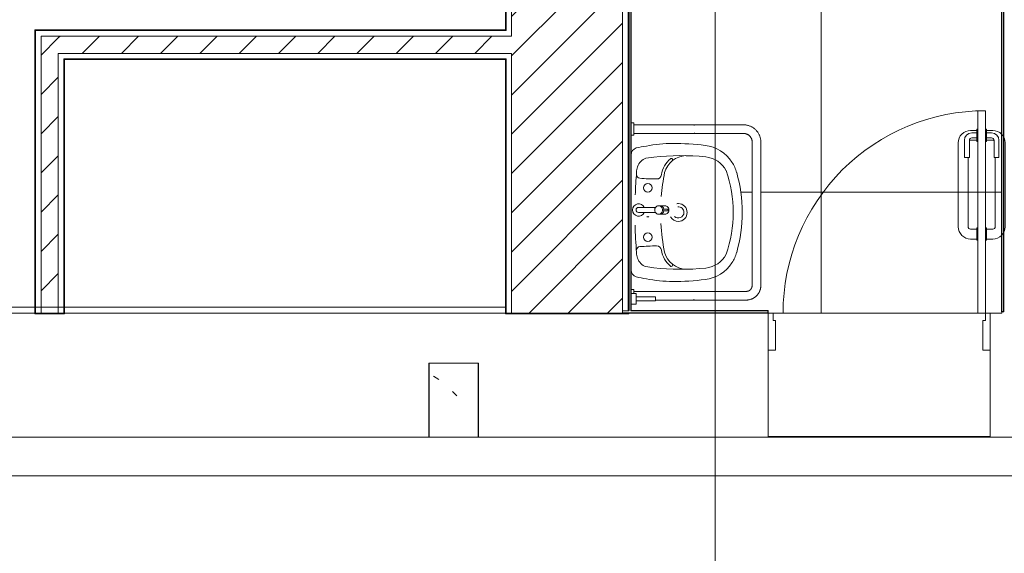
# Model space of a CAD drawing. Header units: metres. Extents: x 1.7 to 42.3, y -72.9 to -47.6.
# Tile 188 of 216: x 30.7 to 34.7, y -68.9 to -66.8. Entities that reach past the tile are written whole.
import ezdxf

# ---------------------------------------------------------------- set-up
doc = ezdxf.new("R2010")
doc.units = ezdxf.units.M
doc.layers.add('2PAV - FRIG_dwg', color=7, linetype='Continuous', lineweight=18, true_color=0x767676)
doc.layers.add('TUB_FRIGO', color=30, linetype='Continuous', lineweight=18, true_color=0xff7f00)
for name, color, linetype, lineweight in [('A-COLS', 7, 'Continuous', 18), ('A-DOOR', 7, 'Continuous', 18), ('A-FLOR', 7, 'Continuous', 18), ('A-FLOR-PATT', 7, 'Continuous', 18), ('A-WALL', 7, 'Continuous', 18), ('A-WALL-PATT', 7, 'Continuous', 18), ('G-ANNO-SYMB', 7, 'Continuous', 9), ('P-SANR-FIXT', 7, 'Continuous', 18), ('S-COLS', 7, 'Continuous', 18)]:
    doc.layers.add(name, color=color, linetype=linetype, lineweight=lineweight)
pattern_1 = [(50, (21.555, -62.9), (0.546555, -0.047815), [0.05715, -0.62865]), (355, (21.555, -62.9), (-0.105728, 0.573166), [0.04572, -0.50292]), (100.451, (21.601, -62.904), (0.440828, 0.52535), [0.04857, -0.53427]), (46.184, (21.555, -62.748), (0.813237, -0.12613), [0.08573, -0.94298]), (96.636, (21.623, -62.758), (0.71221, 0.742287), [0.07286, -0.80141]), (351.184, (21.555, -62.748), (0.712217, 0.742274), [0.06858, -0.75438]), (21, (21.631, -62.786), (0.454846, -0.306795), [0.05715, -0.62865]), (326, (21.631, -62.786), (0.185405, 0.55256), [0.04572, -0.50292]), (71.451, (21.669, -62.811), (0.64025, 0.245763), [0.04857, -0.53427]), (37.5, (21.555, -62.9), (0.009261, 0.2536672), [0.02515, -0.47168, 0.02515, -0.48539, -0.50482]), (37.5, (21.555, -62.9), (0.009261, 0.2536672), [-1.007, 0.02515, -0.47968]), (7.5, (21.555, -62.9), (0.200456, 0.300546), [0.02515, -0.26594, 0.02515, -0.46025, -0.1924]), (7.5, (21.555, -62.9), (0.200456, 0.300546), [-0.77648, 0.02515, -0.16726]), (327.5, (21.385, -62.9), (0.4067682, -0.0171882), [0.02515, -0.16535, 0.02515, -0.56921, -0.78867]), (327.5, (21.385, -62.9), (0.4067682, -0.0171882), [-0.78486, 0.02515, -0.76352]), (317.5, (21.309, -62.9), (0.444383, 0.076279), [0.02515, -0.2225, 0.02515, -0.36957, -0.56007]), (317.5, (21.309, -62.9), (0.444383, 0.076279), [-0.64237, 0.02515, -0.53492])]
pattern_2 = [(45, (21.555, -62.9), (-0.0795495, 0.0795495), [])]
pattern_3 = [(45, (21.555, -62.9), (-0.0795495, 0.0795495), []), (135, (21.555, -62.9), (-0.0795495, -0.0795495), [])]

# ---------------------------------------------------------------- blocks, each defined once
blk = doc.blocks.new('Paredes 15 - Paredes 6-6874455-2PAV - FRIGORÍFICA')
at = {"layer": 'A-WALL', "color": 253, "true_color": 0xaaaaaa}
for p, q in [((34.6673, -65.052), (34.6673, -67.9346)), ((32.6473, -67.9396), (29.4492, -67.9396)), ((33.1473, -67.9396), (32.6473, -67.9396)), ((33.5742, -67.9396), (33.1473, -67.9396)), ((33.7123, -67.9396), (33.5742, -67.9396)), ((33.7323, -67.9396), (34.5923, -67.9396)), ((34.6587, -67.9396), (34.6123, -67.9396)), ((34.6588, -67.9346), (34.6587, -67.9346)), ((34.6587, -67.9346), (34.6587, -67.9396)), ((34.6673, -67.9346), (34.6588, -67.9346)), ((33.7123, -68.442), (33.7123, -68.0896)), ((34.6123, -68.0896), (34.6123, -68.442)), ((12.8908, -68.442), (31.9487, -68.442)), ((31.9487, -68.442), (32.0987, -68.442)), ((32.0987, -68.442), (33.7123, -68.442)), ((34.6123, -68.442), (33.7123, -68.442)), ((34.6123, -68.442), (35.0073, -68.442))]:
    blk.add_line(p, q, dxfattribs=at)
blk = doc.blocks.new('Paredes 14 - Paredes 21-7832839-2PAV - FRIGORÍFICA')
at = {"layer": 'A-WALL', "color": 253, "true_color": 0xaaaaaa}
for p, q in [((32.6473, -67.9156), (29.4492, -67.9156)), ((29.4492, -67.9396), (32.6473, -67.9396)), ((32.6473, -67.9396), (32.6473, -67.9156))]:
    blk.add_line(p, q, dxfattribs=at)
blk = doc.blocks.new('Porta banheiros - P4- BANHEIROS madeira-8457123-2PAV - FRIGORÍFICA')
at = {"layer": 'A-DOOR', "color": 253, "true_color": 0xaaaaaa}
for p, q in [((-0.42, -0.1012), (-0.45, -0.1012)), ((-0.45, -0.1012), (-0.45, -0.2512)), ((-0.42, -0.2212), (-0.42, -0.1012)), ((0.45, -0.1012), (0.42, -0.1012)), ((0.42, -0.1012), (0.42, -0.2212)), ((0.45, -0.2512), (0.45, -0.1012)), ((-0.43, -0.2512), (-0.43, -0.2212)), ((-0.43, -0.2212), (-0.42, -0.2212)), ((0.42, -0.2212), (0.43, -0.2212)), ((0.43, -0.2212), (0.43, -0.2512)), ((-0.45, -0.2512), (-0.43, -0.2512)), ((-0.43, -1.0712), (-0.43, -0.2512)), ((-0.43, -0.2512), (-0.4, -0.2512)), ((-0.4, -0.2512), (-0.4, -1.0712)), ((0.43, -0.2512), (0.45, -0.2512)), ((-0.46, -0.5512), (-0.435, -0.5512)), ((-0.435, -0.5962), (-0.435, -0.5462)), ((-0.435, -0.5462), (-0.43, -0.5462)), ((-0.395, -0.5462), (-0.4, -0.5462)), ((-0.395, -0.5962), (-0.395, -0.5462)), ((-0.37, -0.5512), (-0.395, -0.5512)), ((-0.435, -0.5912), (-0.46, -0.5912)), ((-0.43, -0.5962), (-0.435, -0.5962)), ((-0.4, -0.5962), (-0.395, -0.5962)), ((-0.395, -0.5912), (-0.37, -0.5912)), ((-0.51, -0.9412), (-0.51, -0.6012)), ((-0.47, -0.6012), (-0.47, -0.8812)), ((-0.36, -0.6012), (-0.36, -0.8812)), ((-0.32, -0.9412), (-0.32, -0.6012)), ((-0.465, -0.8812), (-0.485, -0.8812)), ((-0.485, -0.8812), (-0.485, -0.9512)), ((-0.465, -0.9512), (-0.465, -0.8812)), ((-0.365, -0.8812), (-0.345, -0.8812)), ((-0.365, -0.9512), (-0.365, -0.8812)), ((-0.345, -0.8812), (-0.345, -0.9512)), ((-0.46, -0.9512), (-0.435, -0.9512)), ((-0.435, -0.9962), (-0.435, -0.9462)), ((-0.435, -0.9462), (-0.43, -0.9462)), ((-0.395, -0.9462), (-0.4, -0.9462)), ((-0.395, -0.9962), (-0.395, -0.9462)), ((-0.37, -0.9512), (-0.395, -0.9512)), ((-0.435, -0.9912), (-0.46, -0.9912)), ((-0.435, -0.9612), (-0.455, -0.9612)), ((-0.455, -0.9812), (-0.435, -0.9812)), ((-0.43, -0.9962), (-0.435, -0.9962)), ((-0.4, -0.9962), (-0.395, -0.9962)), ((-0.395, -0.9612), (-0.375, -0.9612)), ((-0.375, -0.9812), (-0.395, -0.9812)), ((-0.395, -0.9912), (-0.37, -0.9912)), ((-0.4, -1.0712), (-0.43, -1.0712))]:
    blk.add_line(p, q, dxfattribs=at)
for centre, radius, start, end in [((-0.43, -0.2512), 0.82, 270, 0), ((-0.46, -0.6012), 0.05, 90, 180), ((-0.37, -0.6012), 0.05, 0, 90), ((-0.46, -0.6012), 0.01, 90, 180), ((-0.37, -0.6012), 0.01, 0, 90), ((-0.46, -0.9412), 0.05, 180, 270), ((-0.455, -0.9512), 0.03, 180, 270), ((-0.46, -0.9412), 0.01, 240, 270), ((-0.455, -0.9512), 0.01, 180, 270), ((-0.375, -0.9512), 0.03, 270, 360), ((-0.375, -0.9512), 0.01, 270, 0), ((-0.37, -0.9412), 0.05, 270, 0), ((-0.37, -0.9412), 0.01, 270, 300)]:
    blk.add_arc(centre, radius, start, end, dxfattribs=at)
blk = doc.blocks.new('FDE_BR02_LavatórioAcessível1 - BR02_LavatórioAcessível 2-V50-2PAV - FRIGORÍFICA')
at = {"layer": 'P-SANR-FIXT', "color": 253, "true_color": 0xaaaaaa}
for p, q in [((0.4209, 0.53), (-0.1604, 0.53)), ((0.4209, 0.53), (-0.1604, 0.53)), ((-0.1604, 0.495), (0.4209, 0.495)), ((-0.1604, 0.495), (0.4209, 0.495)), ((-0.23, 0.4604), (-0.23, 0.015)), ((-0.23, 0.4604), (-0.23, 0.015)), ((-0.195, 0.015), (-0.195, 0.4604)), ((-0.195, 0.015), (-0.195, 0.4604)), ((0.445, 0.4709), (0.445, 0.015)), ((0.445, 0.4709), (0.445, 0.015)), ((0.48, 0.1028), (0.48, 0.4709)), ((0.48, 0.1028), (0.48, 0.4709)), ((0.4798, 0.255), (0.4798, 0.2548)), ((0.4798, 0.255), (0.4798, 0.2548)), ((-0.195, 0.2055), (-0.195, 0.205)), ((-0.195, 0.2055), (-0.195, 0.205)), ((0.4448, 0.205), (0.4448, 0.015)), ((0.4448, 0.205), (0.4448, 0.015)), ((-0.092, 0.1702), (-0.0903, 0.1715)), ((-0.092, 0.1702), (-0.0903, 0.1715)), ((0.342, 0.1702), (0.3403, 0.1715)), ((0.342, 0.1702), (0.3403, 0.1715)), ((-0.0946, 0.0647), (-0.0989, 0.0959)), ((-0.0946, 0.0647), (-0.0989, 0.0959)), ((0.3446, 0.0647), (0.3489, 0.0959)), ((0.3446, 0.0647), (0.3489, 0.0959)), ((0.4825, 0.1028), (0.4675, 0.1028)), ((0.4675, 0.1028), (0.4675, 0.095)), ((0.4825, 0.1028), (0.4675, 0.1028)), ((0.4675, 0.1028), (0.4675, 0.095)), ((0.4675, 0.025), (0.4675, 0.095)), ((0.4675, 0.025), (0.4675, 0.095)), ((0.4825, 0.095), (0.4825, 0.1028)), ((0.4825, 0.095), (0.4825, 0.1028)), ((0.4825, 0.095), (0.4825, 0.025)), ((0.4825, 0.095), (0.4825, 0.025)), ((-0.2375, 0.015), (-0.2375, 0.005)), ((-0.1875, 0.015), (-0.2375, 0.015)), ((-0.2375, 0.015), (-0.2375, 0.005)), ((-0.1875, 0.015), (-0.2375, 0.015)), ((-0.2375, 0.005), (-0.1875, 0.005)), ((-0.2375, 0.005), (-0.1875, 0.005)), ((-0.1875, 0.005), (-0.1875, 0.015)), ((-0.1875, 0.005), (-0.1875, 0.015)), ((0.0604, 0.005), (-0.1086, 0.005)), ((0.0604, 0.005), (-0.1086, 0.005)), ((0.3586, 0.005), (0.1696, 0.005)), ((0.3586, 0.005), (0.1696, 0.005)), ((0.4373, 0.015), (0.4373, 0.005)), ((0.4529, 0.015), (0.4373, 0.015)), ((0.4373, 0.015), (0.4373, 0.005)), ((0.4529, 0.015), (0.4373, 0.015)), ((0.4373, 0.005), (0.4529, 0.005)), ((0.4373, 0.005), (0.4529, 0.005)), ((0.497, 0.025), (0.453, 0.025)), ((0.453, 0.005), (0.453, 0.025)), ((0.497, 0.025), (0.453, 0.025)), ((0.453, 0.005), (0.453, 0.025)), ((0.453, 0.005), (0.497, 0.005)), ((0.453, 0.005), (0.497, 0.005)), ((0.497, 0.025), (0.497, 0.005)), ((0.497, 0.025), (0.497, 0.005))]:
    blk.add_line(p, q, dxfattribs=at)
at = {"layer": 'P-SANR-FIXT', "color": 253, "true_color": 0xaaaaaa, "flags": 128}
for points in [[(-0.1604, 0.53), (-0.1632, 0.5299), (-0.166, 0.5298), (-0.1687, 0.5295), (-0.1715, 0.5291), (-0.1742, 0.5286), (-0.177, 0.528), (-0.1796, 0.5273), (-0.1823, 0.5265), (-0.1849, 0.5255), (-0.1875, 0.5245), (-0.1901, 0.5234), (-0.1925, 0.5221), (-0.195, 0.5208), (-0.1974, 0.5194), (-0.1997, 0.5178), (-0.202, 0.5162), (-0.2042, 0.5145), (-0.2063, 0.5127), (-0.2084, 0.5109), (-0.2103, 0.5089), (-0.2122, 0.5069), (-0.214, 0.5048), (-0.2158, 0.5026), (-0.2174, 0.5003), (-0.219, 0.498), (-0.2204, 0.4956), (-0.2218, 0.4932), (-0.223, 0.4907), (-0.2242, 0.4882), (-0.2253, 0.4856), (-0.2262, 0.483), (-0.2271, 0.4804), (-0.2278, 0.4777), (-0.2285, 0.475), (-0.229, 0.4722), (-0.2294, 0.4695), (-0.2297, 0.4667), (-0.2299, 0.4639), (-0.23, 0.4612), (-0.23, 0.4604)], [(-0.1604, 0.53), (-0.1632, 0.5299), (-0.166, 0.5298), (-0.1687, 0.5295), (-0.1715, 0.5291), (-0.1742, 0.5286), (-0.177, 0.528), (-0.1796, 0.5273), (-0.1823, 0.5265), (-0.1849, 0.5255), (-0.1875, 0.5245), (-0.1901, 0.5234), (-0.1925, 0.5221), (-0.195, 0.5208), (-0.1974, 0.5194), (-0.1997, 0.5178), (-0.202, 0.5162), (-0.2042, 0.5145), (-0.2063, 0.5127), (-0.2084, 0.5109), (-0.2103, 0.5089), (-0.2122, 0.5069), (-0.214, 0.5048), (-0.2158, 0.5026), (-0.2174, 0.5003), (-0.219, 0.498), (-0.2204, 0.4956), (-0.2218, 0.4932), (-0.223, 0.4907), (-0.2242, 0.4882), (-0.2253, 0.4856), (-0.2262, 0.483), (-0.2271, 0.4804), (-0.2278, 0.4777), (-0.2285, 0.475), (-0.229, 0.4722), (-0.2294, 0.4695), (-0.2297, 0.4667), (-0.2299, 0.4639), (-0.23, 0.4612), (-0.23, 0.4604)], [(0.48, 0.4709), (0.48, 0.4732), (0.4798, 0.4756), (0.4796, 0.4779), (0.4792, 0.4803), (0.4788, 0.4826), (0.4783, 0.4849), (0.4777, 0.4872), (0.477, 0.4895), (0.4762, 0.4917), (0.4753, 0.4939), (0.4744, 0.496), (0.4733, 0.4982), (0.4722, 0.5002), (0.471, 0.5023), (0.4697, 0.5042), (0.4683, 0.5062), (0.4668, 0.508), (0.4653, 0.5099), (0.4637, 0.5116), (0.4621, 0.5133), (0.4603, 0.5149), (0.4585, 0.5164), (0.4567, 0.5179), (0.4548, 0.5193), (0.4528, 0.5206), (0.4508, 0.5219), (0.4487, 0.523), (0.4466, 0.5241), (0.4445, 0.5251), (0.4423, 0.526), (0.4401, 0.5268), (0.4378, 0.5275), (0.4355, 0.5281), (0.4332, 0.5287), (0.4309, 0.5291), (0.4286, 0.5295), (0.4262, 0.5298), (0.4239, 0.5299), (0.4215, 0.53), (0.4209, 0.53)], [(0.48, 0.4709), (0.48, 0.4732), (0.4798, 0.4756), (0.4796, 0.4779), (0.4792, 0.4803), (0.4788, 0.4826), (0.4783, 0.4849), (0.4777, 0.4872), (0.477, 0.4895), (0.4762, 0.4917), (0.4753, 0.4939), (0.4744, 0.496), (0.4733, 0.4982), (0.4722, 0.5002), (0.471, 0.5023), (0.4697, 0.5042), (0.4683, 0.5062), (0.4668, 0.508), (0.4653, 0.5099), (0.4637, 0.5116), (0.4621, 0.5133), (0.4603, 0.5149), (0.4585, 0.5164), (0.4567, 0.5179), (0.4548, 0.5193), (0.4528, 0.5206), (0.4508, 0.5219), (0.4487, 0.523), (0.4466, 0.5241), (0.4445, 0.5251), (0.4423, 0.526), (0.4401, 0.5268), (0.4378, 0.5275), (0.4355, 0.5281), (0.4332, 0.5287), (0.4309, 0.5291), (0.4286, 0.5295), (0.4262, 0.5298), (0.4239, 0.5299), (0.4215, 0.53), (0.4209, 0.53)], [(-0.195, 0.4604), (-0.195, 0.4618), (-0.1949, 0.4632), (-0.1948, 0.4646), (-0.1946, 0.4659), (-0.1943, 0.4673), (-0.194, 0.4686), (-0.1937, 0.47), (-0.1932, 0.4713), (-0.1928, 0.4726), (-0.1923, 0.4739), (-0.1917, 0.4751), (-0.1911, 0.4764), (-0.1904, 0.4776), (-0.1897, 0.4788), (-0.189, 0.4799), (-0.1882, 0.4811), (-0.1873, 0.4822), (-0.1864, 0.4832), (-0.1855, 0.4842), (-0.1845, 0.4852), (-0.1835, 0.4862), (-0.1824, 0.4871), (-0.1814, 0.4879), (-0.1802, 0.4887), (-0.1791, 0.4895), (-0.1779, 0.4902), (-0.1767, 0.4909), (-0.1755, 0.4915), (-0.1742, 0.4921), (-0.1729, 0.4926), (-0.1716, 0.4931), (-0.1703, 0.4935), (-0.169, 0.4939), (-0.1676, 0.4942), (-0.1663, 0.4945), (-0.1649, 0.4947), (-0.1635, 0.4949), (-0.1622, 0.495), (-0.1608, 0.495), (-0.1604, 0.495)], [(-0.195, 0.4604), (-0.195, 0.4618), (-0.1949, 0.4632), (-0.1948, 0.4646), (-0.1946, 0.4659), (-0.1943, 0.4673), (-0.194, 0.4686), (-0.1937, 0.47), (-0.1932, 0.4713), (-0.1928, 0.4726), (-0.1923, 0.4739), (-0.1917, 0.4751), (-0.1911, 0.4764), (-0.1904, 0.4776), (-0.1897, 0.4788), (-0.189, 0.4799), (-0.1882, 0.4811), (-0.1873, 0.4822), (-0.1864, 0.4832), (-0.1855, 0.4842), (-0.1845, 0.4852), (-0.1835, 0.4862), (-0.1824, 0.4871), (-0.1814, 0.4879), (-0.1802, 0.4887), (-0.1791, 0.4895), (-0.1779, 0.4902), (-0.1767, 0.4909), (-0.1755, 0.4915), (-0.1742, 0.4921), (-0.1729, 0.4926), (-0.1716, 0.4931), (-0.1703, 0.4935), (-0.169, 0.4939), (-0.1676, 0.4942), (-0.1663, 0.4945), (-0.1649, 0.4947), (-0.1635, 0.4949), (-0.1622, 0.495), (-0.1608, 0.495), (-0.1604, 0.495)], [(0.4209, 0.495), (0.4218, 0.495), (0.4228, 0.4949), (0.4237, 0.4948), (0.4247, 0.4947), (0.4256, 0.4945), (0.4266, 0.4943), (0.4275, 0.4941), (0.4284, 0.4938), (0.4294, 0.4935), (0.4303, 0.4931), (0.4311, 0.4927), (0.432, 0.4923), (0.4329, 0.4918), (0.4337, 0.4913), (0.4345, 0.4908), (0.4353, 0.4902), (0.436, 0.4896), (0.4368, 0.489), (0.4375, 0.4884), (0.4382, 0.4877), (0.4388, 0.487), (0.4395, 0.4862), (0.4401, 0.4855), (0.4406, 0.4847), (0.4412, 0.4839), (0.4417, 0.4831), (0.4421, 0.4822), (0.4426, 0.4814), (0.443, 0.4805), (0.4434, 0.4796), (0.4437, 0.4787), (0.444, 0.4778), (0.4442, 0.4768), (0.4445, 0.4759), (0.4446, 0.475), (0.4448, 0.474), (0.4449, 0.473), (0.445, 0.4721), (0.445, 0.4711), (0.445, 0.4709)], [(0.4209, 0.495), (0.4218, 0.495), (0.4228, 0.4949), (0.4237, 0.4948), (0.4247, 0.4947), (0.4256, 0.4945), (0.4266, 0.4943), (0.4275, 0.4941), (0.4284, 0.4938), (0.4294, 0.4935), (0.4303, 0.4931), (0.4311, 0.4927), (0.432, 0.4923), (0.4329, 0.4918), (0.4337, 0.4913), (0.4345, 0.4908), (0.4353, 0.4902), (0.436, 0.4896), (0.4368, 0.489), (0.4375, 0.4884), (0.4382, 0.4877), (0.4388, 0.487), (0.4395, 0.4862), (0.4401, 0.4855), (0.4406, 0.4847), (0.4412, 0.4839), (0.4417, 0.4831), (0.4421, 0.4822), (0.4426, 0.4814), (0.443, 0.4805), (0.4434, 0.4796), (0.4437, 0.4787), (0.444, 0.4778), (0.4442, 0.4768), (0.4445, 0.4759), (0.4446, 0.475), (0.4448, 0.474), (0.4449, 0.473), (0.445, 0.4721), (0.445, 0.4711), (0.445, 0.4709)], [(-0.23, 0.2557), (-0.2299, 0.2564), (-0.2299, 0.2571), (-0.2298, 0.2578), (-0.2296, 0.2585), (-0.2295, 0.2592), (-0.2293, 0.2598), (-0.2291, 0.2605), (-0.2289, 0.2612), (-0.2286, 0.2618)], [(-0.23, 0.2557), (-0.2299, 0.2564), (-0.2299, 0.2571), (-0.2298, 0.2578), (-0.2296, 0.2585), (-0.2295, 0.2592), (-0.2293, 0.2598), (-0.2291, 0.2605), (-0.2289, 0.2612), (-0.2286, 0.2618)], [(-0.23, 0.2534), (-0.23, 0.2539), (-0.23, 0.2543), (-0.23, 0.2546), (-0.23, 0.2548), (-0.23, 0.2549), (-0.23, 0.255)], [(-0.23, 0.2534), (-0.23, 0.2539), (-0.23, 0.2543), (-0.23, 0.2546), (-0.23, 0.2548), (-0.23, 0.2549), (-0.23, 0.255)], [(-0.1965, 0.262), (-0.1962, 0.2613), (-0.1959, 0.2607), (-0.1957, 0.26), (-0.1955, 0.2593), (-0.1954, 0.2587), (-0.1953, 0.258), (-0.1951, 0.2573), (-0.1951, 0.2566), (-0.195, 0.2559), (-0.195, 0.2552)], [(-0.1965, 0.262), (-0.1962, 0.2613), (-0.1959, 0.2607), (-0.1957, 0.26), (-0.1955, 0.2593), (-0.1954, 0.2587), (-0.1953, 0.258), (-0.1951, 0.2573), (-0.1951, 0.2566), (-0.195, 0.2559), (-0.195, 0.2552)], [(-0.195, 0.255), (-0.195, 0.2548), (-0.195, 0.2546), (-0.195, 0.2544), (-0.195, 0.254), (-0.195, 0.2536), (-0.195, 0.2531), (-0.195, 0.2525), (-0.195, 0.2518), (-0.195, 0.2511), (-0.195, 0.2502)], [(-0.195, 0.255), (-0.195, 0.2548), (-0.195, 0.2546), (-0.195, 0.2544), (-0.195, 0.254), (-0.195, 0.2536), (-0.195, 0.2531), (-0.195, 0.2525), (-0.195, 0.2518), (-0.195, 0.2511), (-0.195, 0.2502)], [(0.4448, 0.2557), (0.4448, 0.2564), (0.4449, 0.2571), (0.445, 0.2578), (0.4451, 0.2585), (0.4453, 0.2592), (0.4455, 0.2598), (0.4457, 0.2605), (0.4459, 0.2612), (0.4462, 0.2618)], [(0.4448, 0.2557), (0.4448, 0.2564), (0.4449, 0.2571), (0.445, 0.2578), (0.4451, 0.2585), (0.4453, 0.2592), (0.4455, 0.2598), (0.4457, 0.2605), (0.4459, 0.2612), (0.4462, 0.2618)], [(0.4448, 0.205), (0.4448, 0.207), (0.4448, 0.209), (0.4448, 0.211), (0.4448, 0.213), (0.4448, 0.2149), (0.4448, 0.2169), (0.4448, 0.2188), (0.4448, 0.2207), (0.4448, 0.2226), (0.4448, 0.2245), (0.4448, 0.2263), (0.4448, 0.2281), (0.4448, 0.2298), (0.4448, 0.2316), (0.4448, 0.2332), (0.4448, 0.2349), (0.4448, 0.2364), (0.4448, 0.238), (0.4448, 0.2394), (0.4448, 0.2409), (0.4448, 0.2422), (0.4448, 0.2435), (0.4448, 0.2448), (0.4448, 0.246), (0.4448, 0.2471), (0.4448, 0.2481), (0.4448, 0.2491), (0.4448, 0.25), (0.4448, 0.2508), (0.4448, 0.2516), (0.4448, 0.2523), (0.4448, 0.2529), (0.4448, 0.2534), (0.4448, 0.2539), (0.4448, 0.2543), (0.4448, 0.2546), (0.4448, 0.2548), (0.4448, 0.2549), (0.4448, 0.255)], [(0.4448, 0.205), (0.4448, 0.207), (0.4448, 0.209), (0.4448, 0.211), (0.4448, 0.213), (0.4448, 0.2149), (0.4448, 0.2169), (0.4448, 0.2188), (0.4448, 0.2207), (0.4448, 0.2226), (0.4448, 0.2245), (0.4448, 0.2263), (0.4448, 0.2281), (0.4448, 0.2298), (0.4448, 0.2316), (0.4448, 0.2332), (0.4448, 0.2349), (0.4448, 0.2364), (0.4448, 0.238), (0.4448, 0.2394), (0.4448, 0.2409), (0.4448, 0.2422), (0.4448, 0.2435), (0.4448, 0.2448), (0.4448, 0.246), (0.4448, 0.2471), (0.4448, 0.2481), (0.4448, 0.2491), (0.4448, 0.25), (0.4448, 0.2508), (0.4448, 0.2516), (0.4448, 0.2523), (0.4448, 0.2529), (0.4448, 0.2534), (0.4448, 0.2539), (0.4448, 0.2543), (0.4448, 0.2546), (0.4448, 0.2548), (0.4448, 0.2549), (0.4448, 0.255)], [(0.4786, 0.2613), (0.4788, 0.2607), (0.479, 0.26), (0.4792, 0.2593), (0.4794, 0.2587), (0.4795, 0.258), (0.4796, 0.2573), (0.4797, 0.2566), (0.4798, 0.2559), (0.4798, 0.2552)], [(0.4786, 0.2613), (0.4788, 0.2607), (0.479, 0.26), (0.4792, 0.2593), (0.4794, 0.2587), (0.4795, 0.258), (0.4796, 0.2573), (0.4797, 0.2566), (0.4798, 0.2559), (0.4798, 0.2552)], [(0.4798, 0.255), (0.4798, 0.2548), (0.4798, 0.2546), (0.4798, 0.2544), (0.4798, 0.254)], [(0.4798, 0.255), (0.4798, 0.2548), (0.4798, 0.2546), (0.4798, 0.2544), (0.4798, 0.254)]]:
    blk.add_lwpolyline(points, dxfattribs=at)
at = {"layer": 'P-SANR-FIXT', "color": 253, "true_color": 0xaaaaaa}
for centre in [(0.0249, 0.0722), (0.0249, 0.0722), (0.2251, 0.0722), (0.2251, 0.0722)]:
    blk.add_circle(centre, 0.0175, dxfattribs=at)
for centre, radius, start, end in [((0.1201, -0.1194), 0.5735, 89.5137, 105.8885), ((0.1201, -0.1194), 0.5735, 89.5137, 105.8885), ((0.1299, -0.1194), 0.5735, 74.1115, 90.4863), ((0.1299, -0.1194), 0.5735, 74.1115, 90.4863), ((0.0049, 0.2852), 0.1528, 123.2364, 172.7636), ((0.0049, 0.2852), 0.1528, 123.2364, 172.7636), ((0.0049, 0.2852), 0.1528, 105.8885, 123.2364), ((0.0049, 0.2852), 0.1528, 105.8885, 123.2364), ((0.125, -0.1034), 0.5213, 71.0417, 108.9583), ((0.125, -0.1034), 0.5213, 71.0417, 108.9583), ((0.2451, 0.2852), 0.1528, 56.7636, 74.1115), ((0.2451, 0.2852), 0.1528, 56.7636, 74.1115), ((0.2451, 0.2852), 0.1528, 7.2364, 56.7636), ((0.2451, 0.2852), 0.1528, 7.2364, 56.7636), ((0.0054, 0.2959), 0.1061, 117.9325, 174.1013), ((0.0054, 0.2959), 0.1061, 117.9325, 174.1013), ((0.2446, 0.2959), 0.1061, 5.8987, 62.0675), ((0.2446, 0.2959), 0.1061, 5.8987, 62.0675), ((0.8772, 0.1745), 1.032, 172.7636, 180.0865), ((0.8772, 0.1745), 1.032, 172.7636, 180.0865), ((0.8643, 0.2071), 0.9696, 174.1013, 186.5888), ((0.8643, 0.2071), 0.9696, 174.1013, 186.5888), ((-0.6143, 0.2071), 0.9696, 353.4112, 5.8987), ((-0.6143, 0.2071), 0.9696, 353.4112, 5.8987), ((-0.6272, 0.1745), 1.032, 359.9135, 7.2364), ((-0.6272, 0.1745), 1.032, 359.9135, 7.2364), ((0.4623, 0.255), 0.0175, 174.4659, 185.5341), ((0.4623, 0.255), 0.0175, 174.4659, 185.5341), ((-0.0104, 0.2311), 0.0948, 182.6253, 253.8436), ((-0.0104, 0.2311), 0.0948, 182.6253, 253.8436), ((0.1236, 0.1962), 0.0348, 87.7296, 180.4869), ((0.1236, 0.1962), 0.0348, 87.7296, 180.4869), ((0.125, 0.1959), 0.0225, 90, 186.4565), ((0.125, 0.1959), 0.0225, 90, 186.4565), ((0.1264, 0.1962), 0.0348, 359.5392, 92.3052), ((0.1264, 0.1962), 0.0348, 359.5392, 92.3052), ((0.125, 0.1959), 0.0225, 315, 90), ((0.125, 0.1959), 0.0225, 315, 90), ((0.2604, 0.2311), 0.0948, 285.8322, 357.3747), ((0.2604, 0.2311), 0.0948, 285.8322, 357.3747), ((0.4673, 0.1829), 0.6222, 180.9212, 190.8023), ((0.4673, 0.1829), 0.6222, 180.9212, 190.8023), ((-0.0893, 0.1665), 0.0046, 127, 219.8139), ((-0.0893, 0.1665), 0.0046, 127, 219.8139), ((-0.0143, 0.229), 0.1021, 219.8139, 262.1894), ((-0.0143, 0.229), 0.1021, 219.8139, 262.1894), ((-0.0873, 0.1676), 0.00496, 46.8764, 127), ((-0.0873, 0.1676), 0.00496, 46.8764, 127), ((0.1246, 0.1959), 0.0358, 180, 190.9019), ((0.1246, 0.1959), 0.0358, 180, 190.9019), ((0.1252, 0.1962), 0.0361, 299.2091, 359.5392), ((0.1252, 0.1962), 0.0361, 299.2091, 359.5392), ((0.2643, 0.229), 0.1021, 277.8106, 320.1861), ((0.2643, 0.229), 0.1021, 277.8106, 320.1861), ((0.3373, 0.1676), 0.00496, 53, 133.1236), ((0.3373, 0.1676), 0.00496, 53, 133.1236), ((0.3393, 0.1665), 0.0046, 320.1861, 53), ((0.3393, 0.1665), 0.0046, 320.1861, 53), ((-0.2173, 0.1829), 0.6222, 349.1977, 359.0788), ((-0.2173, 0.1829), 0.6222, 349.1977, 359.0788), ((0.1251, 0.9684), 0.8441, 258.9392, 265.6058), ((0.1251, 0.9684), 0.8441, 258.9392, 265.6058), ((-0.031, 0.1076), 0.0204, 359.5134, 82.1894), ((-0.031, 0.1076), 0.0204, 359.5134, 82.1894), ((0.1251, 0.9684), 0.8441, 273.0134, 281.0084), ((0.1251, 0.9684), 0.8441, 273.0134, 281.0084), ((0.281, 0.1076), 0.0204, 97.8106, 180.4866), ((0.281, 0.1076), 0.0204, 97.8106, 180.4866), ((-1.0115, 0.1159), 1.0009, 355.653, 359.5134), ((-1.0115, 0.1159), 1.0009, 355.653, 359.5134), ((1.2615, 0.1159), 1.0009, 180.4866, 184.347), ((1.2615, 0.1159), 1.0009, 180.4866, 184.347), ((0.2668, 0.1209), 0.4143, 187.5784, 193.412), ((0.2668, 0.1209), 0.4143, 187.5784, 193.412), ((-0.0444, 0.0805), 0.0526, 197.5227, 252.4059), ((-0.0444, 0.0805), 0.0526, 197.5227, 252.4059), ((-0.0288, 0.0412), 0.0154, 272.1384, 355.653), ((-0.0288, 0.0412), 0.0154, 272.1384, 355.653), ((0.125, 0.0722), 0.0175, 360, 15), ((0.125, 0.0722), 0.0175, 360, 15), ((0.125, 0.0722), 0.0175, 345, 0), ((0.125, 0.0722), 0.0175, 345, 0), ((0.2788, 0.0412), 0.0154, 184.347, 267.8616), ((0.2788, 0.0412), 0.0154, 184.347, 267.8616), ((0.2944, 0.0805), 0.0526, 287.5941, 342.4773), ((0.2944, 0.0805), 0.0526, 287.5941, 342.4773), ((-0.0168, 0.1209), 0.4143, 346.588, 352.4216), ((-0.0168, 0.1209), 0.4143, 346.588, 352.4216), ((-0.1074, 0.0357), 0.0308, 200.7258, 267.8383), ((-0.1074, 0.0357), 0.0308, 200.7258, 267.8383), ((-0.0359, 0.1073), 0.0808, 252.4059, 268.6428), ((-0.0359, 0.1073), 0.0808, 252.4059, 268.6428), ((0.125, 1.9575), 1.9377, 265.1805, 267.901), ((0.125, 1.9575), 1.9377, 265.1805, 267.901), ((0.125, 1.9575), 1.9377, 271.5049, 274.8195), ((0.125, 1.9575), 1.9377, 271.5049, 274.8195), ((0.2859, 0.1073), 0.0808, 271.3572, 287.5941), ((0.2859, 0.1073), 0.0808, 271.3572, 287.5941), ((0.3574, 0.0357), 0.0308, 272.1617, 339.2742), ((0.3574, 0.0357), 0.0308, 272.1617, 339.2742)]:
    blk.add_arc(centre, radius, start, end, dxfattribs=at)
blk = doc.blocks.new('Deca_Torneira  Link_1197_C_LNK_Mesa Bica Baixa - 1197_C_LNK_Cromado CR10-V74-2PAV - FRIGORÍFICA')
at = {"layer": 'P-SANR-FIXT', "color": 253, "true_color": 0xaaaaaa}
for p, q in [((-0.0103, 0), (-0.0103, -0.0227)), ((-0.0103, 0), (-0.0103, -0.0227)), ((-0.0103, -0.0227), (-0.0103, -0.0683)), ((-0.0103, -0.0227), (-0.0103, -0.0683)), ((0.0103, -0.0227), (0.0103, 0)), ((0.0103, -0.0227), (0.0103, 0)), ((0.0103, -0.0683), (0.0103, -0.0227)), ((0.0103, -0.0683), (0.0103, -0.0227)), ((-0.017, -0.0805), (-0.017, -0.1069)), ((-0.017, -0.0805), (-0.017, -0.1069)), ((-0.0039, -0.099), (-0.0039, -0.1203)), ((-0.0039, -0.099), (-0.0039, -0.1203)), ((0.0039, -0.099), (0.0039, -0.1203)), ((0.0039, -0.1203), (0.0039, -0.099)), ((0.0039, -0.099), (0.0039, -0.1203)), ((0.0039, -0.1203), (0.0039, -0.099)), ((0.017, -0.1069), (0.017, -0.0805)), ((0.017, -0.1069), (0.017, -0.0805))]:
    blk.add_line(p, q, dxfattribs=at)
for centre, radius, start, end in [((0, 0), 0.025, 294.3934, 245.6066), ((0, 0), 0.025, 294.3934, 245.6066), ((0, 0), 0.0103, 0, 180), ((0, 0), 0.0103, 0, 180), ((-0.0011, -0.0813), 0.0159, 125.3319, 177.3319), ((-0.0011, -0.0813), 0.0159, 125.3319, 177.3319), ((0, -0.0833), 0.0182, 55.3766, 124.6234), ((0, -0.0833), 0.0182, 55.3766, 124.6234), ((0.0011, -0.0813), 0.0159, 2.6681, 54.6681), ((0.0011, -0.0813), 0.0159, 2.6681, 54.6681), ((-0.0006, -0.0802), 0.0164, 182.1269, 272.1907), ((-0.0006, -0.0802), 0.0164, 182.1269, 272.1907), ((-0.0008, -0.0861), 0.0162, 182.1358, 258.6643), ((-0.0008, -0.0861), 0.0162, 182.1358, 258.6643), ((-0.001, -0.0867), 0.016, 181.4317, 259.3684), ((-0.001, -0.0867), 0.016, 181.4317, 259.3684), ((-0.0008, -0.1065), 0.0162, 181.5617, 272.8763), ((-0.0008, -0.1065), 0.0162, 181.5617, 272.8763), ((-0.0027, -0.0996), 0.00138, 113.8092, 156.1908), ((-0.0027, -0.0996), 0.00138, 113.8092, 156.1908), ((-0.0029, -0.1205), 0.0011, 113.4708, 168.5292), ((-0.0029, -0.1205), 0.0011, 113.4708, 168.5292), ((0.0001, -0.1273), 0.0085, 90.5292, 113.4708), ((0.0001, -0.1273), 0.0085, 90.5292, 113.4708), ((-0.0001, -0.1124), 0.0145, 89.5697, 102.4946), ((-0.0001, -0.1124), 0.0145, 89.5697, 102.4946), ((0.0006, -0.0802), 0.0164, 267.8093, 357.8731), ((0.0006, -0.0802), 0.0164, 267.8093, 357.8731), ((0.0001, -0.1124), 0.0145, 77.5054, 90.4303), ((0.0001, -0.1124), 0.0145, 77.5054, 90.4303), ((0.0008, -0.1065), 0.0162, 267.1237, 358.4383), ((0.0008, -0.1065), 0.0162, 267.1237, 358.4383), ((-0.0001, -0.1273), 0.0085, 66.5292, 89.4708), ((-0.0001, -0.1273), 0.0085, 66.5292, 89.4708), ((0.0027, -0.0996), 0.00138, 23.8092, 66.1908), ((0.0027, -0.0996), 0.00138, 23.8092, 66.1908), ((0.0029, -0.1205), 0.0011, 11.4708, 66.5292), ((0.0029, -0.1205), 0.0011, 11.4708, 66.5292), ((0.0008, -0.0861), 0.0162, 281.3357, 357.8642), ((0.0008, -0.0861), 0.0162, 281.3357, 357.8642), ((0.001, -0.0867), 0.016, 280.6316, 358.5683), ((0.001, -0.0867), 0.016, 280.6316, 358.5683), ((-0.0027, -0.1199), 0.00128, 195.8533, 238.1467), ((-0.0027, -0.1199), 0.00128, 195.8533, 238.1467), ((-0.0003, -0.1151), 0.00669, 242.7222, 272.7549), ((-0.0003, -0.1151), 0.00669, 242.7222, 272.7549), ((0.0003, -0.1151), 0.00669, 267.2451, 297.2778), ((0.0003, -0.1151), 0.00669, 267.2451, 297.2778), ((0.0027, -0.1199), 0.00128, 301.8533, 344.1467), ((0.0027, -0.1199), 0.00128, 301.8533, 344.1467)]:
    blk.add_arc(centre, radius, start, end, dxfattribs=at)
blk = doc.blocks.new('4 GRE - ESCOLA DE CINEMA E AUDIOVISUAL CINE REX R07_rvt-1-2PAV - FRIGORÍFICA')
at = {"layer": 'A-FLOR-PATT', "true_color": 0xcbcbcb}
h = blk.add_hatch(dxfattribs=at)
h.set_pattern_fill('FP_9', color=9, style=0, pattern_type=2)
h.set_pattern_definition([(270, (33.927, -66.65), (0.8, 5e-17), []), (0, (33.927, -66.65), (0, 0.8), [])])
h.paths.add_polyline_path([(34.6573, -65.0519), (34.6587, -65.0519), (34.6587, -65.0506)])
h.paths.add_polyline_path([(33.1573, -67.9296), (33.1558, -67.9296), (33.1558, -67.9311), (33.1573, -67.9296)])
h.paths.add_polyline_path([(34.6587, -67.9396), (34.6587, -67.9331), (34.6573, -67.9331), (34.6573, -66.0995), (34.6562, -66.1085), (34.6527, -66.1169), (34.6472, -66.1241), (34.64, -66.1296), (34.6316, -66.1331), (34.6226, -66.1343), (34.5562, -66.1343), (34.5443, -66.133), (34.5331, -66.1291), (34.5229, -66.1227), (34.5144, -66.1144), (34.508, -66.1043), (34.504, -66.0931), (34.5014, -66.0785), (34.3106, -66.1191), (34.2862, -66.1228), (34.2218, -66.1245), (34.1579, -66.1155), (34.0964, -66.0961), (34.0813, -66.0871), (34.068, -66.0755), (34.0566, -66.0618), (34.0503, -66.0556), (34.0325, -66.0261), (34.0225, -65.9932), (34.0188, -65.9652), (34.0174, -65.9369), (34.0202, -65.8985), (34.0225, -65.8807), (34.0333, -65.8465), (34.0503, -65.8183), (34.0795, -65.7893), (34.0964, -65.7789), (34.1092, -65.7748), (34.1436, -65.7628), (34.1887, -65.7548), (34.1923, -65.7546), (34.2218, -65.7505), (34.2862, -65.7522), (34.2995, -65.7542), (34.3126, -65.755), (34.4783, -65.7915), (34.5015, -65.7965), (34.5048, -65.7786), (34.5103, -65.7659), (34.5188, -65.755), (34.5299, -65.7467), (34.5427, -65.7415), (34.5564, -65.7398), (34.6226, -65.7398), (34.6316, -65.741), (34.64, -65.7444), (34.6472, -65.7499), (34.6527, -65.7571), (34.6562, -65.7655), (34.6573, -65.7745), (34.6573, -65.0519), (33.9669, -65.0519), (33.9797, -65.1406), (33.9823, -65.2403), (33.9734, -65.3396), (33.9529, -65.4372), (33.9212, -65.5317), (33.8788, -65.6219), (33.8261, -65.7067), (33.7641, -65.7846), (33.6933, -65.8548), (33.6148, -65.9163), (33.5298, -65.9683), (33.4392, -66.01), (33.3444, -66.0409), (33.2467, -66.0606), (33.1573, -66.068), (33.1573, -67.1694), (33.1673, -67.1703), (33.1673, -67.1769), (33.6157, -67.1775), (33.6394, -67.1822), (33.6565, -67.1929), (33.664, -67.1998), (33.67, -67.2086), (33.6772, -67.2207), (33.6823, -67.2465), (33.6817, -67.8308), (33.6772, -67.8515), (33.6636, -67.8706), (33.6484, -67.8807), (33.6444, -67.8827), (33.6342, -67.8847), (33.6232, -67.8869), (33.2551, -67.8869), (33.2543, -67.8894), (33.1773, -67.8894), (33.1773, -67.9039), (33.1573, -67.9039), (33.1573, -67.9296), (33.7108, -67.9296), (33.7108, -67.9311), (33.7123, -67.9314), (33.7123, -67.9381), (33.7108, -67.9381), (33.7123, -67.9396), (34.6123, -67.9396)])
h.paths.add_polyline_path([(34.6658, -67.9346), (34.6673, -67.9346), (34.6658, -67.9331), (34.6658, -67.9346)])
h.paths.add_polyline_path([(33.1488, -67.9311), (33.1488, -67.9296), (33.1473, -67.9296), (33.1473, -67.9311)])
h.paths.add_polyline_path([(33.6232, -67.8519), (33.6362, -67.8478), (33.6445, -67.8386), (33.6473, -67.8278), (33.6473, -67.2465), (33.6419, -67.2285), (33.6297, -67.2165), (33.6128, -67.2119), (33.1673, -67.2121), (33.1673, -67.2194), (33.1573, -67.2194), (33.1573, -67.2983), (33.1584, -67.2912), (33.1612, -67.2846), (33.1654, -67.2788), (33.1739, -67.2724), (33.1772, -67.2707), (33.1978, -67.2664), (33.2717, -67.2553), (33.3253, -67.2521), (33.3912, -67.2541), (33.4568, -67.2603), (33.4889, -67.268), (33.5185, -67.2823), (33.5444, -67.3027), (33.5654, -67.3282), (33.5765, -67.3484), (33.5845, -67.3701), (33.6013, -67.4502), (33.6061, -67.5365), (33.6013, -67.6137), (33.5845, -67.6938), (33.5765, -67.7155), (33.5654, -67.7357), (33.5444, -67.7612), (33.5185, -67.7816), (33.4889, -67.7959), (33.4568, -67.8036), (33.3912, -67.8098), (33.3253, -67.8118), (33.2717, -67.8086), (33.1978, -67.7975), (33.1772, -67.7931), (33.1688, -67.7881), (33.1654, -67.7851), (33.1612, -67.7793), (33.1584, -67.7726), (33.1573, -67.7655), (33.1573, -67.8442), (33.1673, -67.8451), (33.1673, -67.8517), (33.5, -67.8519)])
at = {"layer": 'A-WALL-PATT', "true_color": 0xaaaaaa}
h = blk.add_hatch(dxfattribs=at)
h.set_pattern_fill('FP_22', color=253, style=0, pattern_type=2)
h.set_pattern_definition(pattern_3)
h.paths.add_polyline_path([(34.6588, -67.9331), (34.6587, -65.0519), (34.6573, -65.0519), (34.6573, -67.9331)])
h = blk.add_hatch(dxfattribs=at)
h.set_pattern_fill('FP_22', color=253, style=0, pattern_type=2)
h.set_pattern_definition(pattern_3)
h.paths.add_polyline_path([(34.6658, -67.9346), (34.6658, -67.9331), (34.6588, -67.9331), (34.6588, -67.9346)])
h.paths.add_polyline_path([(34.6673, -67.9346), (34.6673, -65.0519), (34.6658, -65.0519), (34.6658, -67.9331)])
h.paths.add_polyline_path([(34.6658, -65.0504), (34.6673, -65.0504), (34.6673, -65.0434), (34.6658, -65.0434)])
at = {"layer": 'A-WALL-PATT', "true_color": 0xd4d4d4}
h = blk.add_hatch(dxfattribs=at)
h.set_pattern_fill('FP_1', color=254, style=0, pattern_type=2)
h.set_pattern_definition(pattern_1)
h.paths.add_polyline_path([(32.6473, -67.9426), (32.6498, -67.9426), (32.6498, -66.9098), (32.6473, -66.9098), (32.6473, -67.9213)])
h.paths.add_polyline_path([(32.6473, -66.7948), (32.6498, -66.7948), (32.6498, -65.9369), (32.6473, -65.9369), (32.6473, -66.7923)])
h = blk.add_hatch(dxfattribs=at)
h.set_pattern_fill('FP_2', color=254, style=0, pattern_type=2)
h.set_pattern_definition(pattern_2)
h.paths.add_polyline_path([(33.1223, -67.9426), (33.1223, -65.9354), (32.6723, -65.9354), (32.6723, -67.9426), (32.8478, -67.9426)])
h = blk.add_hatch(dxfattribs=at)
h.set_pattern_fill('FP_1', color=254, style=0, pattern_type=2)
h.set_pattern_definition(pattern_1)
h.paths.add_polyline_path([(33.1473, -67.9426), (33.1473, -67.9381), (33.1448, -67.9381), (33.1448, -67.9426)])
h.paths.add_polyline_path([(33.1473, -67.9296), (33.1473, -65.9369), (33.1448, -65.9369), (33.1448, -67.9296)])
at = {"layer": 'A-WALL-PATT', "true_color": 0xaaaaaa}
h = blk.add_hatch(dxfattribs=at)
h.set_pattern_fill('FP_22', color=253, style=0, pattern_type=2)
h.set_pattern_definition(pattern_3)
h.paths.add_polyline_path([(33.1473, -67.9296), (33.1488, -67.9296), (33.1488, -65.9354), (33.1473, -65.9369), (33.1473, -67.9213)])
h = blk.add_hatch(dxfattribs=at)
h.set_pattern_fill('FP_22', color=253, style=0, pattern_type=2)
h.set_pattern_definition(pattern_3)
h.paths.add_polyline_path([(33.1573, -67.9296), (33.1573, -65.9284), (33.1558, -65.9284), (33.1558, -67.9296)])
at = {"layer": 'A-WALL-PATT', "true_color": 0xd4d4d4}
h = blk.add_hatch(dxfattribs=at)
h.set_pattern_fill('FP_1', color=254, style=0, pattern_type=2)
h.set_pattern_definition(pattern_1)
h.paths.add_polyline_path([(30.7406, -67.9426), (30.7431, -67.9426), (30.7431, -66.7923), (30.7406, -66.7923), (30.7406, -67.5063)])
h = blk.add_hatch(dxfattribs=at)
h.set_pattern_fill('FP_1', color=254, style=0, pattern_type=2)
h.set_pattern_definition(pattern_1)
h.paths.add_polyline_path([(32.5217, -66.7948), (32.6473, -66.7948), (32.6473, -66.7923), (30.7431, -66.7923), (30.7431, -66.7948), (31.8695, -66.7948)])
h = blk.add_hatch(dxfattribs=at)
h.set_pattern_fill('FP_2', color=254, style=0, pattern_type=2)
h.set_pattern_definition(pattern_2)
h.paths.add_polyline_path([(30.7656, -67.9426), (30.8356, -67.9426), (30.8356, -66.8173), (30.7656, -66.8173), (30.7656, -67.5063)])
h = blk.add_hatch(dxfattribs=at)
h.set_pattern_fill('FP_2', color=254, style=0, pattern_type=2)
h.set_pattern_definition(pattern_2)
h.paths.add_polyline_path([(30.8581, -66.8873), (32.6723, -66.8873), (32.6723, -66.8173), (30.8356, -66.8173), (30.8356, -66.8873)])
h = blk.add_hatch(dxfattribs=at)
h.set_pattern_fill('FP_1', color=254, style=0, pattern_type=2)
h.set_pattern_definition(pattern_1)
h.paths.add_polyline_path([(30.8581, -67.9426), (30.8606, -67.9426), (30.8606, -66.9098), (30.8581, -66.9098), (30.8581, -67.5063)])
h = blk.add_hatch(dxfattribs=at)
h.set_pattern_fill('FP_1', color=254, style=0, pattern_type=2)
h.set_pattern_definition(pattern_1)
h.paths.add_polyline_path([(32.6473, -66.9123), (32.6473, -66.9098), (30.8606, -66.9098), (30.8606, -66.9123), (32.5217, -66.9123)])
at = {"layer": 'A-WALL-PATT', "true_color": 0xaaaaaa}
h = blk.add_hatch(dxfattribs=at)
h.set_pattern_fill('FP_22', color=253, style=0, pattern_type=2)
h.set_pattern_definition(pattern_3)
h.paths.add_polyline_path([(33.1473, -67.9311), (33.1473, -67.9296), (33.1448, -67.9296), (33.1448, -67.9311)])
h.paths.add_polyline_path([(33.7108, -67.9311), (33.7108, -67.9296), (33.1573, -67.9296), (33.1558, -67.9311), (33.1739, -67.9311)])
h = blk.add_hatch(dxfattribs=at)
h.set_pattern_fill('FP_22', color=253, style=0, pattern_type=2)
h.set_pattern_definition(pattern_3)
h.paths.add_polyline_path([(33.7108, -67.9381), (33.7123, -67.9381), (33.7123, -67.9311), (33.7108, -67.9311)])
h.paths.add_polyline_path([(33.1473, -67.9396), (33.7123, -67.9396), (33.7108, -67.9381), (33.1473, -67.9381)])
at = {"layer": 'S-COLS', "true_color": 0xaaaaaa}
h = blk.add_hatch(dxfattribs=at)
h.set_pattern_fill('FP_1', color=253, style=0, pattern_type=2)
h.set_pattern_definition(pattern_1)
h.paths.add_polyline_path([(32.3373, -68.4426), (32.5373, -68.4426), (32.5373, -68.1426), (32.3373, -68.1426), (32.3373, -68.3362)])
at = {"layer": 'A-FLOR', "color": 253, "true_color": 0xaaaaaa}
blk.add_line((34.6123, -68.4394), (33.7123, -68.4394), dxfattribs=at)
at = {"layer": 'A-WALL', "color": 253, "true_color": 0xaaaaaa}
for p, q in [((34.6573, -65.0519), (34.6573, -67.9346)), ((34.6588, -67.9331), (34.6588, -65.0519)), ((34.6658, -67.9331), (34.6658, -65.0519)), ((34.6673, -67.9346), (34.6673, -65.0519)), ((32.6473, -65.9369), (32.6473, -66.7923)), ((32.6498, -65.9369), (32.6498, -66.7948)), ((32.6723, -65.9369), (32.6723, -66.8173)), ((33.1223, -65.9369), (33.1223, -67.9311)), ((33.1448, -65.9369), (33.1448, -67.9296)), ((33.1473, -67.9296), (33.1473, -65.9369)), ((33.1473, -65.9369), (33.1473, -67.9296)), ((33.1488, -65.9354), (33.1488, -67.9296)), ((33.1558, -65.9284), (33.1558, -67.9296)), ((33.1573, -67.9296), (33.1573, -65.9269)), ((30.7431, -66.7923), (30.7406, -66.7923)), ((30.7406, -66.7923), (30.7406, -67.9426)), ((30.8606, -66.7923), (30.7431, -66.7923)), ((30.7431, -66.7948), (30.7431, -67.9426)), ((30.7431, -66.7948), (30.7656, -66.7948)), ((30.7656, -66.7948), (30.8606, -66.7948)), ((30.7656, -66.8173), (30.7656, -67.9426)), ((30.7656, -66.8173), (30.8356, -66.8173)), ((30.8356, -66.8173), (30.8606, -66.8173)), ((32.6473, -66.7923), (30.8606, -66.7923)), ((30.8606, -66.7948), (32.6473, -66.7948)), ((30.8606, -66.8173), (32.6473, -66.8173)), ((32.6473, -66.7948), (32.6498, -66.7948)), ((32.6473, -66.8173), (32.6498, -66.8173)), ((32.6498, -66.8173), (32.6723, -66.8173)), ((30.8356, -66.8873), (30.8356, -67.9426)), ((30.8356, -66.8873), (30.8581, -66.8873)), ((30.8581, -66.8873), (30.8606, -66.8873)), ((30.8581, -66.9098), (30.8581, -67.9426)), ((30.8581, -66.9098), (30.8606, -66.9098)), ((30.8606, -66.8873), (32.6473, -66.8873)), ((30.8606, -66.9098), (32.6473, -66.9098)), ((32.6473, -66.8873), (32.6498, -66.8873)), ((32.6473, -66.9098), (32.6498, -66.9098)), ((32.6498, -66.8873), (32.6723, -66.8873)), ((32.6498, -66.9098), (32.6498, -67.9426)), ((32.6723, -66.8873), (32.6723, -67.9426)), ((30.8606, -67.9426), (30.8606, -66.9123)), ((30.8606, -66.9123), (32.6473, -66.9123)), ((32.6473, -66.9123), (32.6473, -67.9426)), ((30.7406, -67.9426), (30.8606, -67.9426)), ((32.6473, -67.9426), (33.1473, -67.9426)), ((33.1223, -67.9311), (33.1223, -67.9381)), ((33.1223, -67.9311), (33.1448, -67.9311)), ((33.1223, -67.9381), (33.1223, -67.9311)), ((33.1223, -67.9381), (33.1223, -67.9426)), ((33.1223, -67.9381), (33.1448, -67.9381)), ((33.1448, -67.9296), (33.1448, -67.9311)), ((33.1448, -67.9296), (33.1473, -67.9296)), ((33.1448, -67.9311), (33.1448, -67.9296)), ((33.1448, -67.9311), (33.1473, -67.9311)), ((33.1448, -67.9381), (33.1448, -67.9426)), ((33.1448, -67.9381), (33.1473, -67.9381)), ((33.1473, -67.9296), (33.1488, -67.9296)), ((33.1473, -67.9381), (33.1473, -67.9396)), ((33.1473, -67.9381), (33.7108, -67.9381)), ((33.1473, -67.9426), (33.1473, -67.9396)), ((33.1473, -67.9396), (33.7123, -67.9396)), ((33.1558, -67.9311), (33.1558, -67.9296)), ((33.1558, -67.9311), (33.7108, -67.9311)), ((33.7123, -67.9296), (33.1573, -67.9296)), ((33.7123, -67.9296), (33.7108, -67.9296)), ((33.7108, -67.9296), (33.7108, -67.9311)), ((33.7108, -67.9311), (33.7123, -67.9311)), ((33.7108, -67.9311), (33.7108, -67.9381)), ((33.7123, -67.9311), (33.7123, -67.9296)), ((33.7123, -67.9311), (33.7123, -67.9296)), ((33.7123, -67.9381), (33.7123, -67.9311)), ((33.7123, -67.9396), (33.7123, -67.9381)), ((34.6588, -67.9331), (34.6573, -67.9331)), ((34.6573, -67.9331), (34.6573, -67.9346)), ((34.6573, -67.9346), (34.6587, -67.9346)), ((34.6573, -67.9346), (34.6587, -67.9346)), ((34.6587, -67.9346), (34.6588, -67.9346)), ((34.6587, -67.9346), (34.6588, -67.9346)), ((34.6588, -67.9346), (34.6588, -67.9331)), ((34.6658, -67.9331), (34.6588, -67.9331)), ((34.6588, -67.9346), (34.6658, -67.9346)), ((34.6658, -67.9346), (34.6673, -67.9346))]:
    blk.add_line(p, q, dxfattribs=at)
at = {"layer": 'S-COLS', "color": 253, "true_color": 0xaaaaaa}
for p, q in [((32.3373, -68.1426), (32.3373, -68.4426)), ((32.5373, -68.1426), (32.3373, -68.1426)), ((32.5373, -68.4426), (32.5373, -68.1426)), ((32.3373, -68.4426), (32.5373, -68.4426))]:
    blk.add_line(p, q, dxfattribs=at)
at = {"layer": 'A-DOOR', "color": 253, "lineweight": 18, "true_color": 0xaaaaaa, "rotation": 180}
blk.add_blockref('Porta banheiros - P4- BANHEIROS madeira-8457123-2PAV - FRIGORÍFICA', (34.1623, -68.1908), dxfattribs=at)
at = {"layer": 'A-WALL', "color": 253, "lineweight": 18, "true_color": 0xaaaaaa}
for name in ['Paredes 15 - Paredes 6-6874455-2PAV - FRIGORÍFICA', 'Paredes 14 - Paredes 21-7832839-2PAV - FRIGORÍFICA']:
    blk.add_blockref(name, (0, 0), dxfattribs=at)
at = {"layer": 'P-SANR-FIXT', "color": 253, "lineweight": 18, "true_color": 0xaaaaaa}
for name, p, rotation in [('FDE_BR02_LavatórioAcessível1 - BR02_LavatórioAcessível 2-V50-2PAV - FRIGORÍFICA', (33.1523, -67.4069), 269.9999999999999), ('FDE_BR02_LavatórioAcessível1 - BR02_LavatórioAcessível 2-V50-2PAV - FRIGORÍFICA', (33.1523, -67.4069), 269.9999999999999), ('FDE_BR02_LavatórioAcessível1 - BR02_LavatórioAcessível 2-V50-2PAV - FRIGORÍFICA', (33.1523, -67.4069), 269.9999999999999), ('Deca_Torneira  Link_1197_C_LNK_Mesa Bica Baixa - 1197_C_LNK_Cromado CR10-V74-2PAV - FRIGORÍFICA', (33.1873, -67.5219), 90.00000000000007)]:
    blk.add_blockref(name, p, dxfattribs=dict(at, rotation=rotation))
blk = doc.blocks.new('Family - P46-300282-2PAV - FRIGORÍFICA')
at = {"layer": 'S-COLS', "color": 253, "true_color": 0xaaaaaa}
for p, q in [((-0.1, 0.15), (-0.1, -0.15)), ((0.1, 0.15), (-0.1, 0.15)), ((0.1, -0.15), (0.1, 0.15)), ((-0.1, -0.15), (0.1, -0.15))]:
    blk.add_line(p, q, dxfattribs=at)
blk = doc.blocks.new('Family - P46-301628-2PAV - FRIGORÍFICA')
at = {"layer": 'S-COLS', "color": 253, "true_color": 0xaaaaaa}
for p, q in [((-0.1, 0.15), (-0.1, -0.15)), ((0.1, 0.15), (-0.1, 0.15)), ((0.1, -0.15), (0.1, 0.15)), ((-0.1, -0.15), (0.1, -0.15))]:
    blk.add_line(p, q, dxfattribs=at)
blk = doc.blocks.new('ESTRUTURAL CINE REX _011_IFC-1-2PAV - FRIGORÍFICA')
at = {"layer": 'A-COLS', "color": 253, "lineweight": 18, "true_color": 0xaaaaaa}
blk.add_blockref('Family - P46-301628-2PAV - FRIGORÍFICA', (32.4386, -68.292), dxfattribs=at)
at = {"layer": 'S-COLS', "color": 253, "lineweight": 18, "true_color": 0xaaaaaa}
blk.add_blockref('Family - P46-300282-2PAV - FRIGORÍFICA', (32.4386, -68.292), dxfattribs=at)
blk = doc.blocks.new('2PAV - FRIG_dwg-1115023-2PAV - FRIGORÍFICA')
at = {"layer": 'TUB_FRIGO', "flags": 128}
blk.add_lwpolyline([(14.1991, -2.2687), (14.1991, -5.6995), (8.1096, -5.6995)], dxfattribs=at)

msp = doc.modelspace()

# ---------------------------------------------------------------- linework, layer by layer
at = {"layer": 'G-ANNO-SYMB'}
msp.add_line((33.497, -50.5084), (33.497, -72.4368), dxfattribs=at)

# ---------------------------------------------------------------- block references
at = {"lineweight": 5}
for name in ['4 GRE - ESCOLA DE CINEMA E AUDIOVISUAL CINE REX R07_rvt-1-2PAV - FRIGORÍFICA', 'ESTRUTURAL CINE REX _011_IFC-1-2PAV - FRIGORÍFICA']:
    msp.add_blockref(name, (0, 0), dxfattribs=at)
at = {"layer": '2PAV - FRIG_dwg', "color": 7}
msp.add_blockref('2PAV - FRIG_dwg-1115023-2PAV - FRIGORÍFICA', (21.555, -62.9), dxfattribs=at)

doc.saveas('drawing.dxf')
